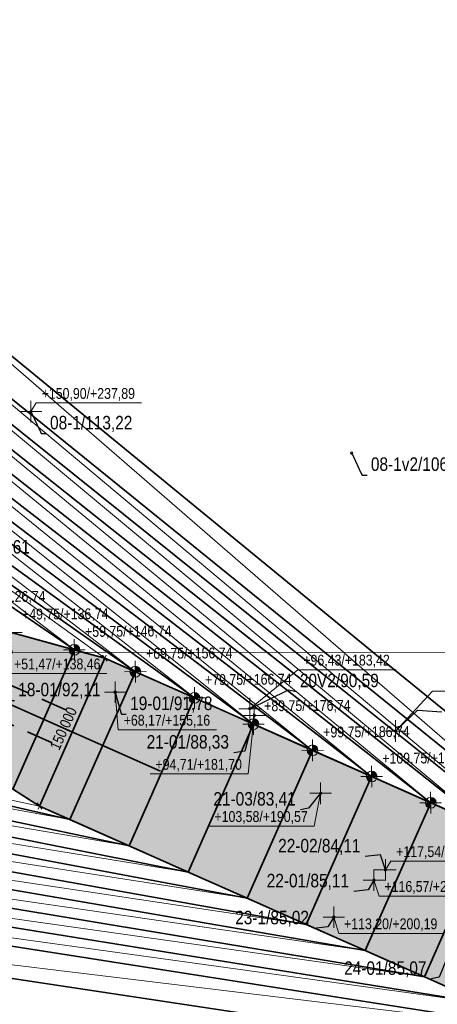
# Model space of a CAD drawing. Header units: metres. Extents: x -1307 to 1311, y -1238 to 1176.
# Tile 7 of 9: x 326 to 714, y -414 to 499. Entities that reach past the tile are written whole.
import ezdxf
from ezdxf.xclip import XClip

# ---------------------------------------------------------------- set-up
doc = ezdxf.new("R2010")
doc.units = ezdxf.units.M
doc.header["$MEASUREMENT"] = 0
doc.header["$XCLIPFRAME"] = 0
doc.linetypes.add('Przerywana długa', pattern=[39, 25, -14])
doc.linetypes.add('Wipeout_Contour', pattern=[1, 0, -1])
for name, color, linetype in [('701-L Mapa 1km', 7, 'Continuous'), ('716-L Wymiary opisy dla 1 km', 7, 'Continuous'), ('Zrzut ekranu 2023-11-15 13.18.52_2_701-L Mapa 1km', 7, 'Continuous'), ('Zrzut ekranu 2023-11-15 13.19.05_3_701-L Mapa 1km', 7, 'Continuous')]:
    doc.layers.add(name, color=color, linetype=linetype)
for name, color, linetype, lineweight in [('703-L Płaszczyzny podejścia 2D3', 152, 'Continuous', 30), ('703-L Płaszczyzny podejścia 2D38', 171, 'Continuous', 35), ('704-L Płaszczyzny podejścia 3D38', 171, 'Continuous', 35), ('704-L Płaszczyzny podejścia 3D93', 254, 'Continuous', 13), ('707-L Rzędne wysokościowe1', 7, 'Continuous', 13), ('707-L Rzędne wysokościowe25', 5, 'Continuous', 13), ('708-L Opisy_ numeracja obiektów dla 1km85', 1, 'Continuous', 25), ('716-L Wymiary opisy dla 1 km1', 7, 'Continuous', 13), ('716-L Wymiary opisy dla 1 km251', 4, 'Continuous', 13), ('723-L Obiekty_Latarnie_ słupy_ anteny dla 1km1', 7, 'Continuous', 13), ('Zrzut ekranu 2023-11-15 13.18.52_2_01', 7, 'Continuous', 13), ('Zrzut ekranu 2023-11-15 13.18.52_2_701-L Mapa 1km3', 152, 'Continuous', 30), ('Zrzut ekranu 2023-11-15 13.19.05_3_01', 7, 'Continuous', 13), ('Zrzut ekranu 2023-11-15 13.19.05_3_701-L Mapa 1km3', 152, 'Continuous', 30)]:
    doc.layers.add(name, color=color, linetype=linetype, lineweight=lineweight)
doc.styles.add('STYL_AUTOMATYCZNY_2', font='ARIALN.TTF')
doc.dimstyles.new('STYL_AUTOMATYCZNY__1', dxfattribs={"dimtxt": 10, "dimasz": 4.75, "dimexe": 0.18, "dimexo": 0.3, "dimgap": 0, "dimtad": 1, "dimdec": 3, "dimzin": 0, "dimdsep": 46, "dimtxsty": 'STYL_AUTOMATYCZNY_2', "dimblk": 'ARROWHEAD_2', "dimblk1": 'ARROWHEAD_2', "dimblk2": 'ARROWHEAD_2', "dimcen": 0.09, "dimclrd": 7, "dimclre": 7, "dimclrt": 7, "dimadec": 0, "dimazin": 0, "dimtfac": 1, "dimtdec": 4, "dimtmove": 0, "dimatfit": 3, "dimfxl": 1, "dimtolj": 1, "dimtzin": 0, "dimarcsym": 0})
doc.dimstyles.new('STYL_AUTOMATYCZNY__2', dxfattribs={"dimtxt": 0.18, "dimasz": 4.56, "dimexe": 0.18, "dimexo": 0.0625, "dimgap": 0, "dimtad": 0, "dimtih": 1, "dimtoh": 1, "dimdec": 4, "dimzin": 0, "dimdsep": 46, "dimcen": 0.09, "dimadec": 0, "dimazin": 0, "dimtfac": 1, "dimtdec": 4, "dimtmove": 0, "dimatfit": 3, "dimldrblk": 'ARROWHEAD_7', "dimfxl": 1, "dimtolj": 1, "dimtzin": 0, "dimarcsym": 0})
picture_1 = doc.add_image_def('image1.png', size_in_pixel=(3440, 1440))
picture_2 = doc.add_image_def('image2.png', size_in_pixel=(3440, 1440))

# ---------------------------------------------------------------- blocks, each defined once
blk = doc.blocks.new('Rysunek_1_2', base_point=(-2810.53, -749.43))
at = {"color": 254, "linetype": 'Wipeout_Contour', "lineweight": 0, "ltscale": 6143.210791}
blk.add_wipeout([(-1307.19, -88.4), (1310.77, -88.4), (1310.77, 1175.97), (-1307.19, 1175.97)], dxfattribs=at).dxf.layer = 'Zrzut ekranu 2023-11-15 13.18.52_2_701-L Mapa 1km'
at = {"layer": 'Zrzut ekranu 2023-11-15 13.18.52_2_01', "color": 7, "lineweight": 13}
image = blk.add_image(picture_1, insert=(-2810.53, -749.43), size_in_units=(5387.65, 2255.29), dxfattribs=at)
image.set_boundary_path([(-0.5, -0.5), (3439.5, 1439.5)])
blk = doc.blocks.new('Rysunek_2_3', base_point=(-2855.88, -1975.55))
at = {"color": 254, "linetype": 'Wipeout_Contour', "lineweight": 0, "ltscale": 6227.458357}
blk.add_wipeout([(-1307.19, -1238.12), (1310.77, -1238.12), (1310.77, -88.4), (-1307.19, -88.4)], dxfattribs=at).dxf.layer = 'Zrzut ekranu 2023-11-15 13.19.05_3_701-L Mapa 1km'
at = {"layer": 'Zrzut ekranu 2023-11-15 13.19.05_3_01', "color": 7, "lineweight": 13}
image = blk.add_image(picture_2, insert=(-2855.88, -1975.55), size_in_units=(5387.65, 2255.29), dxfattribs=at)
image.set_boundary_path([(-0.5, -0.5), (3439.5, 1439.5)])
blk = doc.blocks.new('*D5')
at = {"layer": '716-L Wymiary opisy dla 1 km1', "color": 7, "linetype": 'Continuous', "lineweight": 13}
for p, q in [((407.06, -96.29), (402.81, -90.46)), ((404.94, -93.38), (406.17, -90.58)), ((344.17, -230.51), (404.94, -93.38)), ((409.22, -95.27), (400.65, -91.48)), ((342.04, -227.6), (346.29, -233.43)), ((348.45, -232.41), (339.88, -228.62)), ((342.93, -233.31), (344.17, -230.51))]:
    blk.add_line(p, q, dxfattribs=at)
at = {"layer": '716-L Wymiary opisy dla 1 km1', "color": 7, "lineweight": 13, "insert": (364.25, -180.27), "char_height": 10, "attachment_point": 7, "rotation": 66.10081, "style": 'STYL_AUTOMATYCZNY_2'}
blk.add_mtext('\\A1;{\\pql;\\fArial Narrow|b0|i0|c238|p0;\\W1.000000;150,000}', dxfattribs=at)
blk = doc.blocks.new('ARROWHEAD_2')
at = {"color": 0, "linetype": 'Continuous', "lineweight": 0}
for p, q in [((0, 0), (-1, 0)), ((-0.38, -0.66), (0.38, 0.66))]:
    blk.add_line(p, q, dxfattribs=at)
blk = doc.blocks.new('ARROWHEAD_7')
at = {"color": 0, "linetype": 'Continuous', "lineweight": 0}
for p, q in [((0, 0), (-1, 0)), ((-0.25, 0), (0.25, 0)), ((0, -0.25), (0, 0.25))]:
    blk.add_line(p, q, dxfattribs=at)
blk.add_circle((0, 0), 0.25, dxfattribs=at)

msp = doc.modelspace()

# ---------------------------------------------------------------- linework, layer by layer
at = {"layer": 'Zrzut ekranu 2023-11-15 13.18.52_2_701-L Mapa 1km3', "color": 152, "linetype": 'Continuous', "lineweight": 30, "flags": 128}
msp.add_lwpolyline([(-1307.1942, -88.4019), (1310.7758, -88.4019), (1310.7758, 1175.9798), (-1307.1942, 1175.9798)], close=True, dxfattribs=at)

# ---------------------------------------------------------------- next in the draw order: block references
at = {"layer": '701-L Mapa 1km', "color": 152, "linetype": 'Continuous', "lineweight": 30}
ref = msp.add_blockref('Rysunek_1_2', (-2810.5258, -749.4348), dxfattribs=at)
XClip(ref).set_block_clipping_path([(-1307.1891663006, -88.3968809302), (1310.770785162, 1175.9748227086)])

# ---------------------------------------------------------------- next in the draw order: linework, layer by layer
at = {"layer": '707-L Rzędne wysokościowe25', "color": 5, "linetype": 'Continuous', "lineweight": 13}
for p, q in [((336.2755, 125.2693), (336.2755, 145.2693)), ((336.2755, 135.2693), (341.2755, 143.2693)), ((341.2755, 143.2693), (438.8422, 143.2693)), ((326.2755, 135.2693), (346.2755, 135.2693)), ((308.1583, -69.5944), (328.1578, -69.4545))]:
    msp.add_line(p, q, dxfattribs=at)
at = {"layer": '723-L Obiekty_Latarnie_ słupy_ anteny dla 1km1', "color": 7, "linetype": 'Continuous', "lineweight": 13, "flags": 128}
for points in [[(336.2755, 135.1986), (336.3462, 135.2693), (336.2755, 135.34), (336.2048, 135.2693)], [(634.2195, 96.7045), (634.2902, 96.7752), (634.2195, 96.8459), (634.1488, 96.7752)]]:
    msp.add_lwpolyline(points, close=True, dxfattribs=at)
at = {"layer": 'Zrzut ekranu 2023-11-15 13.19.05_3_701-L Mapa 1km3', "color": 152, "linetype": 'Continuous', "lineweight": 30, "flags": 128}
msp.add_lwpolyline([(-1307.1942, -1238.1232), (1310.7758, -1238.1232), (1310.7758, -88.3919), (-1307.1942, -88.3919)], close=True, dxfattribs=at)

# ---------------------------------------------------------------- next in the draw order: texts
at = {"layer": '707-L Rzędne wysokościowe1', "color": 7, "lineweight": 13, "insert": (346.2755, 145.2693), "char_height": 10, "attachment_point": 7, "style": 'STYL_AUTOMATYCZNY_2'}
msp.add_mtext('\\A1;{\\pql;\\fArial Narrow|b0|i0|c238|p0;\\W1.000000;+150,90/+237,89}', dxfattribs=at)
at = {"layer": '707-L Rzędne wysokościowe1', "color": 7, "lineweight": 13, "char_height": 10, "attachment_point": 7, "rotation": 0.4008094, "style": 'STYL_AUTOMATYCZNY_2'}
for s, insert in [('\\A1;{\\pql;\\fArial Narrow|b0|i0|c238|p0;\\W1.000000;+39,75/+126,74}', (269.5861, -43.3754)), ('\\A1;{\\pql;\\fArial Narrow|b0|i0|c238|p0;\\W1.000000;+49,75/+136,74}', (328.0878, -59.4548)), ('\\A1;{\\pql;\\fArial Narrow|b0|i0|c238|p0;\\W1.000000;+59,75/+146,74}', (386.5896, -75.5341))]:
    msp.add_mtext(s, dxfattribs=dict(at, insert=insert))
at = {"layer": '708-L Opisy_ numeracja obiektów dla 1km85', "color": 1, "linetype": 'Continuous', "lineweight": 25, "char_height": 12.5, "attachment_point": 7, "style": 'STYL_AUTOMATYCZNY_2'}
for s, insert in [('\\A1;{\\pql;\\fArial Narrow|b0|i0|c238|p0;\\W1.000000;08-1\\fArial Narrow|b0|i0|c238|p0;\\W1.000000;/\\fArial Narrow|b0|i0|c238|p0;\\W1.000000;113,22}', (354.0482, 116.4979)), ('\\A1;{\\pql;\\fArial Narrow|b0|i0|c238|p0;\\W1.000000;08-1v2\\fArial Narrow|b0|i0|c238|p0;\\W1.000000;/\\fArial Narrow|b0|i0|c238|p0;\\W1.000000;106,77}', (651.9922, 78.0038)), ('\\A1;{\\pql;\\fArial Narrow|b0|i0|c238|p0;\\W1.000000;09-01\\fArial Narrow|b0|i0|c238|p0;\\W1.000000;/\\fArial Narrow|b0|i0|c238|p0;\\W1.000000;95,61}', (258.842, 1.2839))]:
    msp.add_mtext(s, dxfattribs=dict(at, insert=insert))

# ---------------------------------------------------------------- next in the draw order: leaders
at = {"layer": '708-L Opisy_ numeracja obiektów dla 1km85', "color": 1, "linetype": 'Continuous', "lineweight": 25, "annotation_type": 0, "has_hookline": 1, "hookline_direction": 0}
for points, text_width in [([(336.2755, 135.2693), (345.0503, 116.4979), (345.8882, 114.9527), (350.4482, 114.9527)], 75.1752), ([(634.2195, 96.7752), (642.9943, 78.0038), (643.8322, 76.4586), (648.3922, 76.4586)], 90.3904), ([(215.0862, -50.5655), (249.8441, 1.2839), (250.682, -0.2614), (255.242, -0.2614)], 73.2858)]:
    msp.add_leader(points, dimstyle='STYL_AUTOMATYCZNY__2', dxfattribs=dict(at, text_width=text_width))

# ---------------------------------------------------------------- next in the draw order: block references
at = {"layer": '701-L Mapa 1km', "color": 152, "linetype": 'Continuous', "lineweight": 30}
ref = msp.add_blockref('Rysunek_2_3', (-2855.8846, -1975.5479), dxfattribs=at)
XClip(ref).set_block_clipping_path([(-1307.1891663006, -1238.1181608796), (1310.770785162, -88.3968809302)])

# ---------------------------------------------------------------- next in the draw order: hatches: boundary and pattern name
at = {"layer": '707-L Rzędne wysokościowe25', "linetype": 'Continuous', "lineweight": 13}
for points in [[(376.6598, -85.6039), (381.6596, -85.5689), (381.2657, -83.6582), (380.1705, -82.0437), (378.5408, -80.9712), (376.6248, -80.604)], [(376.6598, -85.6039), (371.6599, -85.6388), (372.0539, -87.5495), (373.1491, -89.164), (374.7787, -90.2365), (376.6947, -90.6037)], [(433.2777, -105.9345), (428.2778, -105.9695), (428.6718, -107.8802), (429.7669, -109.4947), (431.3966, -110.5672), (433.3126, -110.9344)], [(433.2777, -105.9345), (438.2775, -105.8996), (437.8836, -103.9889), (436.7884, -102.3744), (435.1587, -101.3019), (433.2427, -100.9347)], [(488.1332, -130.2423), (493.1331, -130.2073), (492.7391, -128.2966), (491.644, -126.6821), (490.0143, -125.6096), (488.0983, -125.2424)], [(488.1332, -130.2423), (483.1334, -130.2772), (483.5273, -132.188), (484.6225, -133.8024), (486.2522, -134.8749), (488.1682, -135.2421)], [(542.9888, -154.55), (537.9889, -154.585), (538.3829, -156.4957), (539.4781, -158.1102), (541.1078, -159.1827), (543.0238, -159.5499)], [(542.9888, -154.55), (547.9887, -154.515), (547.5947, -152.6043), (546.4995, -150.9898), (544.8699, -149.9173), (542.9538, -149.5501)], [(597.8444, -178.8577), (592.8445, -178.8927), (593.2385, -180.8034), (594.3337, -182.4179), (595.9633, -183.4904), (597.8794, -183.8576)], [(597.8444, -178.8577), (602.8443, -178.8227), (602.4503, -176.912), (601.3551, -175.2975), (599.7255, -174.225), (597.8094, -173.8578)], [(652.7, -203.1654), (657.6999, -203.1305), (657.3059, -201.2197), (656.2107, -199.6052), (654.581, -198.5328), (652.665, -198.1655)], [(652.7, -203.1654), (647.7001, -203.2004), (648.0941, -205.1111), (649.1893, -206.7256), (650.8189, -207.7981), (652.735, -208.1653)], [(707.5556, -227.4731), (702.5557, -227.5081), (702.9497, -229.4188), (704.0448, -231.0333), (705.6745, -232.1058), (707.5905, -232.473)], [(707.5556, -227.4731), (712.5554, -227.4382), (712.1615, -225.5275), (711.0663, -223.913), (709.4366, -222.8405), (707.5206, -222.4733)]]:
    msp.add_hatch(color=5, dxfattribs=at).paths.add_polyline_path(points)
at = {"layer": '716-L Wymiary opisy dla 1 km251', "linetype": 'Continuous', "lineweight": 35}
msp.add_hatch(color=126, dxfattribs=at).paths.add_polyline_path([(12.1585, -19.5724), (25.6493, 10.8724), (404.9356, -93.3756), (963.5483, -340.9092), (902.779, -478.0481), (344.1663, -230.5145)])

# ---------------------------------------------------------------- next in the draw order: linework, layer by layer
at = {"layer": '703-L Płaszczyzny podejścia 2D3', "color": 152, "linetype": 'Continuous', "lineweight": 30}
msp.add_circle((8.2273, 10.355), 1021.6593, dxfattribs=at)
at = {"layer": '703-L Płaszczyzny podejścia 2D38', "color": 171, "linetype": 'Continuous', "lineweight": 35}
for p, q in [((963.5483, -340.9092), (160.6922, 315.6257)), ((147.1879, 285.1503), (872.1223, -300.3963)), ((817.2667, -276.0886), (139.0854, 266.8652)), ((130.9828, 248.58), (762.4111, -251.7809)), ((707.5556, -227.4731), (122.8802, 230.2948)), ((114.7776, 212.0096), (652.7, -203.1654)), ((597.8444, -178.8577), (106.6751, 193.7244)), ((542.9888, -154.55), (98.5725, 175.4392)), ((90.4699, 157.154), (488.1332, -130.2423)), ((82.3673, 138.8688), (433.2777, -105.9345)), ((25.6493, 10.8724), (404.9356, -93.3756)), ((12.1585, -19.5724), (344.1663, -230.5145)), ((149.1653, -62.0717), (456.6539, -198.3266)), ((344.1663, -230.5145), (404.9356, -93.3756)), ((404.9356, -93.3756), (963.5483, -340.9092)), ((-44.5595, -147.5688), (372.5084, -243.0735)), ((-52.662, -165.854), (427.3639, -267.3812)), ((482.2195, -291.6889), (-60.7646, -184.1391)), ((537.0751, -315.9967), (-68.8672, -202.4243)), ((-76.9698, -220.7095), (591.9307, -340.3044)), ((344.1663, -230.5145), (902.779, -478.0481)), ((646.7863, -364.6121), (-85.0723, -238.9947)), ((-93.1749, -257.2799), (701.6418, -388.9198)), ((756.4974, -413.2275), (-101.2775, -275.5651)), ((-109.3801, -293.8503), (811.353, -437.5353)), ((902.779, -478.0481), (-122.8843, -324.3256))]:
    msp.add_line(p, q, dxfattribs=at)
at = {"layer": '703-L Płaszczyzny podejścia 2D38', "color": 171, "linetype": 'Przerywana długa', "lineweight": 35}
for p, q in [((25.6493, 10.8724), (381.2963, -146.7226)), ((12.1585, -19.5724), (367.8056, -177.1675))]:
    msp.add_line(p, q, dxfattribs=at)
at = {"layer": '704-L Płaszczyzny podejścia 3D38', "color": 171, "linetype": 'Continuous', "lineweight": 35, "flags": 128}
for points in [[(74.2648, 120.5836), (376.6598, -85.6039)], [(376.6598, -85.6039), (318.158, -69.5245), (66.1622, 102.2984)], [(318.158, -69.5245), (376.6598, -85.6039)], [(376.6598, -85.6039), (319.4151, -214.7887)], [(319.4151, -214.7887), (376.6598, -85.6039)], [(376.6598, -85.6039), (404.9356, -93.3756), (433.2777, -105.9345)], [(433.2777, -105.9345), (372.5084, -243.0735)], [(372.5084, -243.0735), (433.2777, -105.9345)], [(433.2777, -105.9345), (488.1332, -130.2423)], [(488.1332, -130.2423), (427.3639, -267.3812)], [(427.3639, -267.3812), (488.1332, -130.2423)], [(488.1332, -130.2423), (542.9888, -154.55)], [(542.9888, -154.55), (482.2195, -291.6889)], [(482.2195, -291.6889), (542.9888, -154.55)], [(542.9888, -154.55), (597.8444, -178.8577)], [(597.8444, -178.8577), (537.0751, -315.9967)], [(537.0751, -315.9967), (597.8444, -178.8577)], [(597.8444, -178.8577), (652.7, -203.1654)], [(652.7, -203.1654), (591.9307, -340.3044)], [(591.9307, -340.3044), (652.7, -203.1654)], [(652.7, -203.1654), (707.5556, -227.4731)], [(372.5084, -243.0735), (344.1663, -230.5145), (319.4151, -214.7887)], [(707.5556, -227.4731), (646.7863, -364.6121)], [(646.7863, -364.6121), (707.5556, -227.4731)], [(707.5556, -227.4731), (762.4111, -251.7809)], [(427.3639, -267.3812), (372.5084, -243.0735)], [(762.4111, -251.7809), (701.6418, -388.9198)], [(701.6418, -388.9198), (762.4111, -251.7809)], [(482.2195, -291.6889), (427.3639, -267.3812)], [(537.0751, -315.9967), (482.2195, -291.6889)], [(591.9307, -340.3044), (537.0751, -315.9967)], [(646.7863, -364.6121), (591.9307, -340.3044)], [(701.6418, -388.9198), (646.7863, -364.6121)], [(756.4974, -413.2275), (701.6418, -388.9198)]]:
    msp.add_lwpolyline(points, dxfattribs=at)
at = {"layer": '704-L Płaszczyzny podejścia 3D93', "color": 254, "linetype": 'Continuous', "lineweight": 13, "flags": 128}
for points in [[(160.6922, 315.6257), (963.5483, -340.9092)], [(963.5483, -340.9092), (872.1223, -300.3963), (160.6922, 315.6257)], [(160.6922, 315.6257), (872.1223, -300.3963)], [(147.1879, 285.1503), (872.1223, -300.3963)], [(872.1223, -300.3963), (817.2667, -276.0886), (147.1879, 285.1503)], [(147.1879, 285.1503), (817.2667, -276.0886)], [(872.1223, -300.3963), (147.1879, 285.1503)], [(139.0854, 266.8652), (817.2667, -276.0886)], [(817.2667, -276.0886), (762.4111, -251.7809), (139.0854, 266.8652)], [(139.0854, 266.8652), (762.4111, -251.7809)], [(817.2667, -276.0886), (139.0854, 266.8652)], [(130.9828, 248.58), (762.4111, -251.7809)], [(762.4111, -251.7809), (707.5556, -227.4731), (130.9828, 248.58)], [(130.9828, 248.58), (707.5556, -227.4731)], [(762.4111, -251.7809), (130.9828, 248.58)], [(122.8802, 230.2948), (707.5556, -227.4731)], [(707.5556, -227.4731), (652.7, -203.1654), (122.8802, 230.2948)], [(122.8802, 230.2948), (652.7, -203.1654)], [(707.5556, -227.4731), (122.8802, 230.2948)], [(114.7776, 212.0096), (652.7, -203.1654)], [(652.7, -203.1654), (597.8444, -178.8577), (114.7776, 212.0096)], [(114.7776, 212.0096), (597.8444, -178.8577)], [(652.7, -203.1654), (114.7776, 212.0096)], [(106.6751, 193.7244), (597.8444, -178.8577)], [(597.8444, -178.8577), (542.9888, -154.55), (106.6751, 193.7244)], [(106.6751, 193.7244), (542.9888, -154.55)], [(597.8444, -178.8577), (106.6751, 193.7244)], [(98.5725, 175.4392), (542.9888, -154.55)], [(542.9888, -154.55), (488.1332, -130.2423), (98.5725, 175.4392)], [(98.5725, 175.4392), (488.1332, -130.2423)], [(542.9888, -154.55), (98.5725, 175.4392)], [(90.4699, 157.154), (488.1332, -130.2423)], [(488.1332, -130.2423), (433.2777, -105.9345), (90.4699, 157.154)], [(90.4699, 157.154), (433.2777, -105.9345)], [(488.1332, -130.2423), (90.4699, 157.154)], [(82.3673, 138.8688), (433.2777, -105.9345)], [(433.2777, -105.9345), (404.9356, -93.3756), (82.3673, 138.8688)], [(82.3673, 138.8688), (404.9356, -93.3756)], [(404.9356, -93.3756), (376.6598, -85.6039), (82.3673, 138.8688)], [(82.3673, 138.8688), (376.6598, -85.6039)], [(433.2777, -105.9345), (82.3673, 138.8688)], [(376.6598, -85.6039), (74.2648, 120.5836)], [(-44.5595, -147.5688), (344.1663, -230.5145), (372.5084, -243.0735)], [(372.5084, -243.0735), (-44.5595, -147.5688)], [(-44.5595, -147.5688), (319.4151, -214.7887), (344.1663, -230.5145)], [(344.1663, -230.5145), (-44.5595, -147.5688)], [(-44.5595, -147.5688), (372.5084, -243.0735)], [(-52.662, -165.854), (372.5084, -243.0735), (427.3639, -267.3812)], [(427.3639, -267.3812), (-52.662, -165.854)], [(372.5084, -243.0735), (-52.662, -165.854)], [(-52.662, -165.854), (427.3639, -267.3812)], [(-60.7646, -184.1391), (427.3639, -267.3812), (482.2195, -291.6889)], [(482.2195, -291.6889), (-60.7646, -184.1391)], [(427.3639, -267.3812), (-60.7646, -184.1391)], [(-60.7646, -184.1391), (482.2195, -291.6889)], [(-68.8672, -202.4243), (482.2195, -291.6889), (537.0751, -315.9967)], [(537.0751, -315.9967), (-68.8672, -202.4243)], [(482.2195, -291.6889), (-68.8672, -202.4243)], [(-68.8672, -202.4243), (537.0751, -315.9967)], [(-76.9698, -220.7095), (537.0751, -315.9967), (591.9307, -340.3044)], [(591.9307, -340.3044), (-76.9698, -220.7095)], [(537.0751, -315.9967), (-76.9698, -220.7095)], [(-76.9698, -220.7095), (591.9307, -340.3044)], [(-85.0723, -238.9947), (591.9307, -340.3044), (646.7863, -364.6121)], [(646.7863, -364.6121), (-85.0723, -238.9947)], [(591.9307, -340.3044), (-85.0723, -238.9947)], [(-85.0723, -238.9947), (646.7863, -364.6121)], [(-93.1749, -257.2799), (646.7863, -364.6121), (701.6418, -388.9198)], [(701.6418, -388.9198), (-93.1749, -257.2799)], [(646.7863, -364.6121), (-93.1749, -257.2799)], [(-93.1749, -257.2799), (701.6418, -388.9198)], [(-101.2775, -275.5651), (701.6418, -388.9198), (756.4974, -413.2275)], [(756.4974, -413.2275), (-101.2775, -275.5651)], [(701.6418, -388.9198), (-101.2775, -275.5651)], [(-101.2775, -275.5651), (756.4974, -413.2275)], [(-109.3801, -293.8503), (756.4974, -413.2275), (811.353, -437.5353)], [(811.353, -437.5353), (-109.3801, -293.8503)], [(756.4974, -413.2275), (-109.3801, -293.8503)], [(-109.3801, -293.8503), (811.353, -437.5353)], [(-122.8843, -324.3256), (811.353, -437.5353), (902.779, -478.0481)], [(902.779, -478.0481), (-122.8843, -324.3256)], [(811.353, -437.5353), (-122.8843, -324.3256)]]:
    msp.add_lwpolyline(points, dxfattribs=at)
at = {"layer": '707-L Rzędne wysokościowe25', "color": 5, "linetype": 'Continuous', "lineweight": 13}
for p, q in [((376.7297, -95.6036), (376.5898, -75.6041)), ((366.66, -85.6738), (386.6595, -85.5339)), ((433.3476, -115.9343), (433.2077, -95.9348)), ((315.5872, -107.6303), (406.7155, -107.6303)), ((423.2779, -106.0045), (443.2774, -105.8646)), ((539.4432, -140.3014), (584.2383, -104.0726)), ((584.2383, -104.0726), (675.3666, -104.0726)), ((414.5235, -134.9159), (414.5235, -114.9159)), ((404.5235, -124.9159), (424.5235, -124.9159)), ((414.5235, -124.9159), (417.4332, -159.8065)), ((488.2032, -140.242), (488.0633, -120.2425)), ((674.736, -160.9265), (709.3107, -123.9824)), ((709.3107, -123.9824), (806.8774, -123.9824)), ((478.1335, -130.3122), (498.133, -130.1723)), ((539.4432, -150.3014), (539.4432, -130.3014)), ((543.7203, -156.5202), (543.7203, -136.5202)), ((529.4432, -140.3014), (549.4432, -140.3014)), ((543.0588, -164.5497), (542.9189, -144.5502)), ((532.9891, -154.6199), (552.9886, -154.48)), ((533.7203, -146.5202), (553.7203, -146.5202)), ((543.7203, -146.5202), (538.0456, -200.7157)), ((674.736, -170.9265), (674.736, -150.9265)), ((417.4332, -159.8065), (508.5615, -159.8065)), ((664.736, -160.9265), (684.736, -160.9265)), ((597.9144, -188.8575), (597.7744, -168.858)), ((587.8446, -178.9277), (607.8442, -178.7878)), ((538.0456, -200.7157), (446.9173, -200.7157)), ((652.7699, -213.1652), (652.63, -193.1657)), ((605.3226, -228.6415), (605.3226, -208.6415)), ((642.7002, -203.2354), (662.6997, -203.0955)), ((595.3226, -218.6415), (615.3226, -218.6415)), ((605.3226, -218.6415), (599.2845, -249.1244)), ((707.6255, -237.4729), (707.4856, -217.4734)), ((697.5558, -227.5431), (717.5553, -227.4032)), ((599.2845, -249.1244), (501.7178, -249.1244)), ((665.4867, -299.6748), (665.4867, -279.6748)), ((665.4867, -289.6748), (670.4867, -281.6748)), ((670.4867, -281.6748), (768.0534, -281.6748)), ((654.8517, -309.2923), (654.8517, -289.2923)), ((655.4867, -289.6748), (675.4867, -289.6748)), ((644.8517, -299.2923), (664.8517, -299.2923)), ((654.8517, -299.2923), (659.6018, -313.9627)), ((659.6018, -313.9627), (757.1685, -313.9627)), ((617.5332, -343.5629), (617.5332, -323.5629)), ((607.5332, -333.5629), (627.5332, -333.5629)), ((617.5332, -333.5629), (622.0791, -348.5981)), ((622.0791, -348.5981), (719.6458, -348.5981))]:
    msp.add_line(p, q, dxfattribs=at)
for centre in [(376.6598, -85.6039), (433.2777, -105.9345), (488.1332, -130.2423), (542.9888, -154.55), (597.8444, -178.8577), (652.7, -203.1654), (707.5556, -227.4731)]:
    msp.add_circle(centre, 5, dxfattribs=at)
at = {"layer": '716-L Wymiary opisy dla 1 km1', "color": 7, "linetype": 'Continuous', "lineweight": 13, "flags": 128}
msp.add_lwpolyline([(12.1585, -19.5724), (25.6493, 10.8724), (404.9356, -93.3756), (963.5483, -340.9092), (902.779, -478.0481), (344.1663, -230.5145)], close=True, dxfattribs=at)
at = {"layer": '723-L Obiekty_Latarnie_ słupy_ anteny dla 1km1', "color": 7, "linetype": 'Continuous', "lineweight": 13, "flags": 128}
for points in [[(414.5235, -124.9866), (414.5942, -124.9159), (414.5235, -124.8452), (414.4528, -124.9159)], [(539.4432, -140.3721), (539.5139, -140.3014), (539.4432, -140.2307), (539.3725, -140.3014)], [(543.7203, -146.5909), (543.791, -146.5202), (543.7203, -146.4495), (543.6496, -146.5202)], [(674.736, -160.9972), (674.8067, -160.9265), (674.736, -160.8558), (674.6653, -160.9265)], [(605.3226, -218.7122), (605.3933, -218.6415), (605.3226, -218.5708), (605.2519, -218.6415)], [(665.4867, -289.7455), (665.5574, -289.6748), (665.4867, -289.6041), (665.416, -289.6748)], [(654.8517, -299.363), (654.9224, -299.2923), (654.8517, -299.2216), (654.781, -299.2923)], [(617.5332, -333.6336), (617.6039, -333.5629), (617.5332, -333.4922), (617.4625, -333.5629)]]:
    msp.add_lwpolyline(points, close=True, dxfattribs=at)

# ---------------------------------------------------------------- next in the draw order: texts
at = {"layer": '707-L Rzędne wysokościowe1', "color": 7, "lineweight": 13, "char_height": 10, "attachment_point": 7, "style": 'STYL_AUTOMATYCZNY_2'}
for s, insert in [('\\A1;{\\pql;\\fArial Narrow|b0|i0|c238|p0;\\W1.000000;+38,47/+125,46}', (239.512, -92.5658)), ('\\A1;{\\pql;\\fArial Narrow|b0|i0|c238|p0;\\W1.000000;+96,43/+183,42}', (589.2383, -102.0726)), ('\\A1;{\\pql;\\fArial Narrow|b0|i0|c238|p0;\\W1.000000;+51,47/+138,46}', (320.5872, -105.6303)), ('\\A1;{\\pql;\\fArial Narrow|b0|i0|c238|p0;\\W1.000000;+68,17/+155,16}', (422.4332, -157.8065)), ('\\A1;{\\pql;\\fArial Narrow|b0|i0|c238|p0;\\W1.000000;+94,71/+181,70}', (451.9173, -198.7157)), ('\\A1;{\\pql;\\fArial Narrow|b0|i0|c238|p0;\\W1.000000;+103,58/+190,57}', (506.7178, -247.1244)), ('\\A1;{\\pql;\\fArial Narrow|b0|i0|c238|p0;\\W1.000000;+117,54/+204,53}', (675.4867, -279.6748)), ('\\A1;{\\pql;\\fArial Narrow|b0|i0|c238|p0;\\W1.000000;+116,57/+203,56}', (664.6018, -311.9627)), ('\\A1;{\\pql;\\fArial Narrow|b0|i0|c238|p0;\\W1.000000;+113,20/+200,19}', (627.0791, -346.5981))]:
    msp.add_mtext(s, dxfattribs=dict(at, insert=insert))
at = {"layer": '707-L Rzędne wysokościowe1', "color": 7, "lineweight": 13, "char_height": 10, "attachment_point": 7, "rotation": 0.4008094, "style": 'STYL_AUTOMATYCZNY_2'}
for s, insert in [('\\A1;{\\pql;\\fArial Narrow|b0|i0|c238|p0;\\W1.000000;+69,75/+156,74}', (443.2075, -95.8648)), ('\\A1;{\\pql;\\fArial Narrow|b0|i0|c238|p0;\\W1.000000;+79,75/+166,74}', (498.063, -120.1726)), ('\\A1;{\\pql;\\fArial Narrow|b0|i0|c238|p0;\\W1.000000;+89,75/+176,74}', (552.9186, -144.4803)), ('\\A1;{\\pql;\\fArial Narrow|b0|i0|c238|p0;\\W1.000000;+99,75/+186,74}', (607.7742, -168.788)), ('\\A1;{\\pql;\\fArial Narrow|b0|i0|c238|p0;\\W1.000000;+109,75/+196,74}', (662.6298, -193.0957))]:
    msp.add_mtext(s, dxfattribs=dict(at, insert=insert))
at = {"layer": '708-L Opisy_ numeracja obiektów dla 1km85', "color": 1, "linetype": 'Continuous', "lineweight": 25, "char_height": 12.5, "attachment_point": 7, "style": 'STYL_AUTOMATYCZNY_2'}
for s, insert in [('\\A1;{\\pql;\\fArial Narrow|b0|i0|c238|p0;\\W1.000000;20V2\\fArial Narrow|b0|i0|c238|p0;\\W1.000000;/\\fArial Narrow|b0|i0|c238|p0;\\W1.000000;90,59}', (586.0496, -122.6329)), ('\\A1;{\\pql;\\fArial Narrow|b0|i0|c238|p0;\\W1.000000;18-01\\fArial Narrow|b0|i0|c238|p0;\\W1.000000;/\\fArial Narrow|b0|i0|c238|p0;\\W1.000000;92,11}', (324.5228, -131.0528)), ('\\A1;{\\pql;\\fArial Narrow|b0|i0|c238|p0;\\W1.000000;19-01\\fArial Narrow|b0|i0|c238|p0;\\W1.000000;/\\fArial Narrow|b0|i0|c238|p0;\\W1.000000;91,78}', (428.4591, -143.8267)), ('\\A1;{\\pql;\\fArial Narrow|b0|i0|c238|p0;\\W1.000000;21-01\\fArial Narrow|b0|i0|c238|p0;\\W1.000000;/\\fArial Narrow|b0|i0|c238|p0;\\W1.000000;88,33}', (443.7482, -179.5507)), ('\\A1;{\\pql;\\fArial Narrow|b0|i0|c238|p0;\\W1.000000;21-03\\fArial Narrow|b0|i0|c238|p0;\\W1.000000;/\\fArial Narrow|b0|i0|c238|p0;\\W1.000000;83,41}', (505.7334, -232.4357)), ('\\A1;{\\pql;\\fArial Narrow|b0|i0|c238|p0;\\W1.000000;22-02\\fArial Narrow|b0|i0|c238|p0;\\W1.000000;/\\fArial Narrow|b0|i0|c238|p0;\\W1.000000;84,11}', (565.8975, -275.8197)), ('\\A1;{\\pql;\\fArial Narrow|b0|i0|c238|p0;\\W1.000000;22-01\\fArial Narrow|b0|i0|c238|p0;\\W1.000000;/\\fArial Narrow|b0|i0|c238|p0;\\W1.000000;85,11}', (555.2625, -308.2348)), ('\\A1;{\\pql;\\fArial Narrow|b0|i0|c238|p0;\\W1.000000;23-1\\fArial Narrow|b0|i0|c238|p0;\\W1.000000;/\\fArial Narrow|b0|i0|c238|p0;\\W1.000000;85,02}', (525.992, -342.5054)), ('\\A1;{\\pql;\\fArial Narrow|b0|i0|c238|p0;\\W1.000000;24-01\\fArial Narrow|b0|i0|c238|p0;\\W1.000000;/\\fArial Narrow|b0|i0|c238|p0;\\W1.000000;85,07}', (627.1386, -389.3694))]:
    msp.add_mtext(s, dxfattribs=dict(at, insert=insert))

# ---------------------------------------------------------------- next in the draw order: dimensions: what is measured, and where the dimension line sits
at = {"layer": '716-L Wymiary opisy dla 1 km', "color": 7, "linetype": 'Continuous', "lineweight": 13}
dim = msp.add_linear_dim(base=(404.9356, -93.3756), p1=(344.1663, -230.5145), p2=(404.9356, -93.3756), angle=66.1008094, dimstyle='STYL_AUTOMATYCZNY__1', dxfattribs=at)
dim.commit()
dim.dimension.update_dxf_attribs({"geometry": '*D5', "text_midpoint": (369.5433, -155.9674), "dimtype": 160, "text_rotation": 66.1008094})

# ---------------------------------------------------------------- next in the draw order: leaders
at = {"layer": '708-L Opisy_ numeracja obiektów dla 1km85', "color": 1, "linetype": 'Continuous', "lineweight": 25, "annotation_type": 0, "has_hookline": 1}
for points, hookline_direction, text_width in [([(310.5872, -112.142), (315.7348, -131.0528), (316.3628, -132.5981), (320.9228, -132.5981)], 0, 72.3098), ([(414.5235, -124.9159), (419.6711, -143.8267), (420.2991, -145.372), (424.8591, -145.372)], 0, 74.3118), ([(539.4432, -140.3014), (575.624, -122.6329), (582.4496, -124.1782)], 0, 72.2598), ([(543.7203, -146.5202), (534.789, -179.5507), (524.5972, -181.096)], 1, 75.4129), ([(674.736, -160.9265), (695.1966, -141.7044), (717.7424, -143.2497)], 0, 72.1972), ([(605.3226, -218.6415), (594.1629, -232.4357), (586.5824, -233.9809)], 1, 73.4484), ([(665.4867, -289.6748), (660.944, -275.8197), (646.7465, -277.365)], 1, 73.4484), ([(654.8517, -299.2923), (649.4209, -308.2348), (636.1115, -309.7801)], 1, 73.4484), ([(617.5332, -333.5629), (612.1024, -342.5054), (598.793, -344.0507)], 1, 67.3674), ([(726.7278, -361.1745), (715.4958, -389.3694), (707.9876, -390.9146)], 1, 75.4129)]:
    msp.add_leader(points, dimstyle='STYL_AUTOMATYCZNY__2', dxfattribs=dict(at, hookline_direction=hookline_direction, text_width=text_width))

doc.saveas('drawing.dxf')
